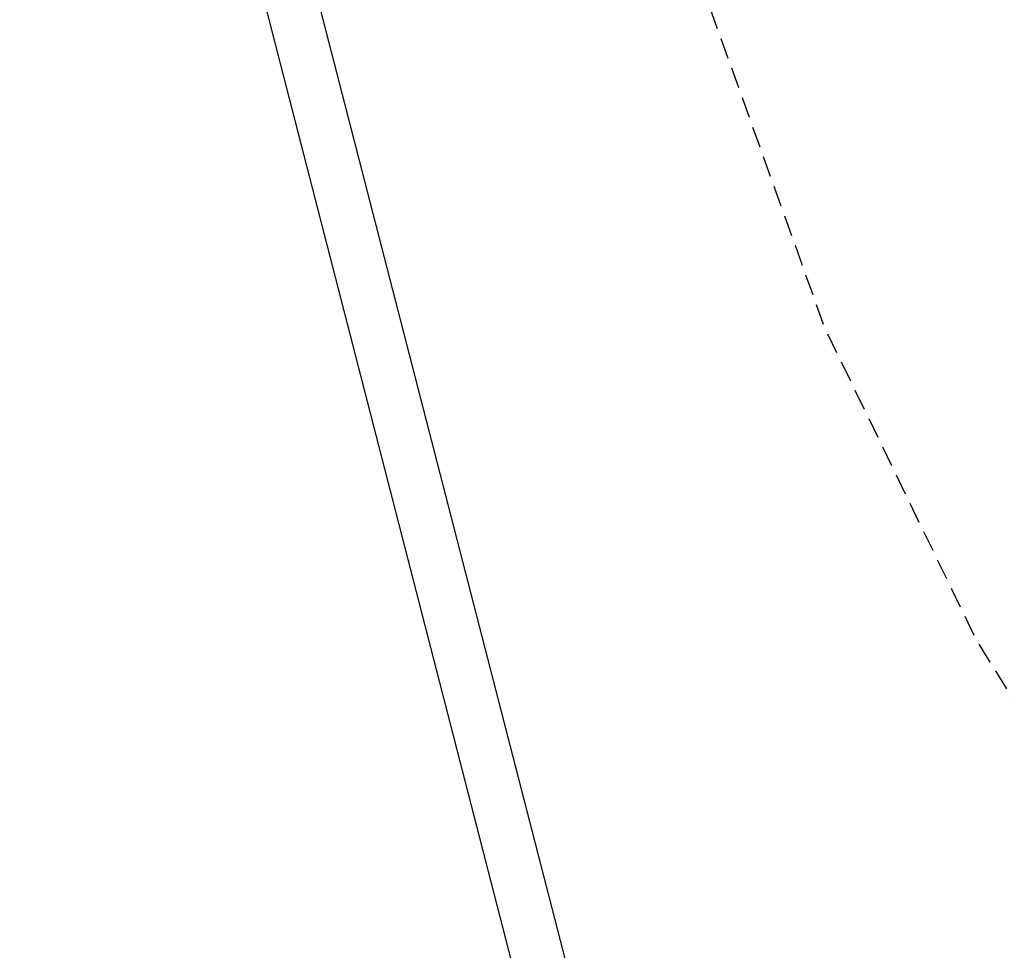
# Model space of a CAD drawing. Extents: x 447426 to 448116, y 440349 to 441552.
# Tile 69 of 96: x 447426 to 447521, y 441266 to 441355. Entities that reach past the tile are written whole.
import ezdxf

# ---------------------------------------------------------------- set-up
doc = ezdxf.new("R2010")
doc.units = 0
doc.header["$LTSCALE"] = 2
doc.header["$MEASUREMENT"] = 0
doc.linetypes.add('AUSGEZOGEN', pattern=[0])
doc.linetypes.add('GESTRICH-X2', pattern=[1.5, 1, -0.5])
doc.layers.get('0').update_dxf_attribs({"linetype": 'AUSGEZOGEN'})
for name, color, linetype in [('Planeinteilung', 250, 'CONTINUOUS'), ('RAHMEN', 7, 'AUSGEZOGEN'), ('STROMLTG', 4, 'AUSGEZOGEN')]:
    doc.layers.add(name, color=color, linetype=linetype)

# ---------------------------------------------------------------- blocks, each defined once
blk = doc.blocks.new('1135420')
blk.add_line((0, 0), (1135, 0))
at = {"layer": 'RAHMEN'}
blk.add_line((25, 5), (950, 5), dxfattribs=at)

msp = doc.modelspace()

# ---------------------------------------------------------------- linework, layer by layer
at = {"layer": 'STROMLTG', "linetype": 'GESTRICH-X2', "flags": 128}
msp.add_lwpolyline([(447473.707, 441441.028), (447482.578, 441386.99), (447491.706, 441358.283), (447503.351, 441325.81), (447517.87, 441295.923), (447543.307, 441255.278), (447566.249, 441224.945), (447579.022, 441211.347), (447616.638, 441179.282), (447631.827, 441165.094), (447643.041, 441153.034), (447656.669, 441140.832), (447672.709, 441132.32), (447689.805, 441119.684), (447715.572, 441095.714), (447741.176, 441074.203), (447749.281, 441066.711), (447752.637, 441059.678), (447757.562, 441055.567), (447760.701, 441049.67), (447777.534, 441035.768), (447804.055, 441014.726), (447812.348, 441007.542), (447815.595, 441004.949), (447819.472, 441003.929), (447831.85, 440992.713), (447845.54, 440979.939), (447855.64, 440971.125), (447864.138, 440962.953), (447884.488, 440941.08), (447897.18, 440925.709), (447908.339, 440910.873), (447913.587, 440904.29), (447916.468, 440902.182), (447923.568, 440897.759), (447932.264, 440902.233), (447935.299, 440900.125), (447938.643, 440901.976), (447937.512, 440903.673), (447953.821, 440909.69), (447961.39, 440912.579), (447979.162, 440913.73), (447983.934, 440915.375), (448003.598, 440922.036), (448005.984, 440923.434), (448005.984, 440926.23)], dxfattribs=at)

# ---------------------------------------------------------------- block references
at = {"layer": 'Planeinteilung', "linetype": 'Continuous', "rotation": 284.4375024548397}
msp.add_blockref('1135420', (447426.449, 441447.767), dxfattribs=at)

doc.saveas('drawing.dxf')
